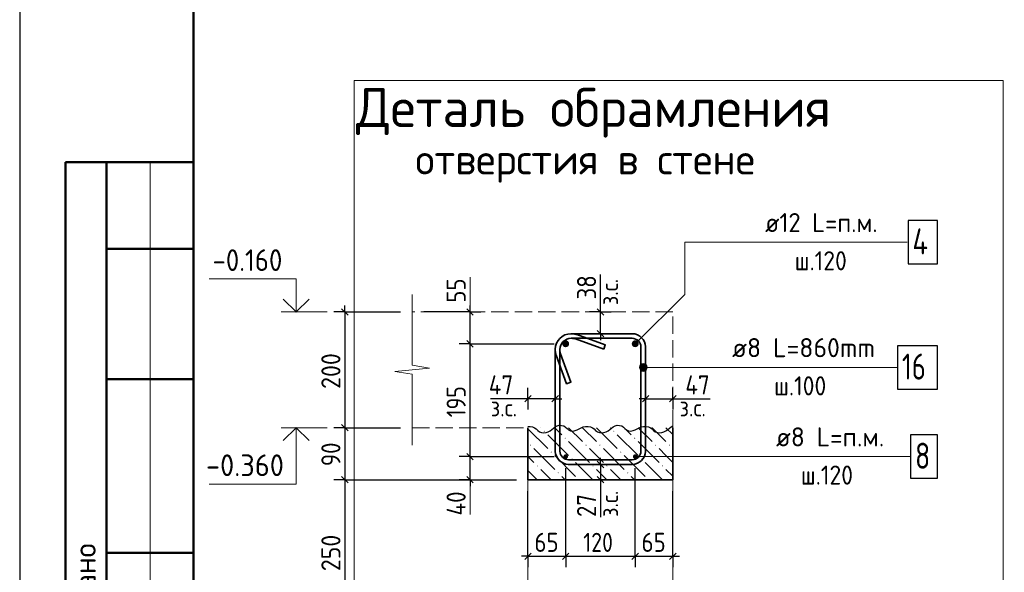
# Model space of a CAD drawing. Header units: millimetres. Extents: x 0 to 42000, y 0 to 29700.
# Tile 2 of 13: x 0 to 11330, y 10775 to 17141. Entities that reach past the tile are written whole.
import ezdxf

# ---------------------------------------------------------------- set-up
doc = ezdxf.new("R2010")
doc.units = ezdxf.units.MM
doc.linetypes.add('______2', pattern=[270, 200, -70])
for name, color, linetype, lineweight in [('Standard', 7, 'Continuous', 25), ('ЖБ Перекрытие верхний уровень', 7, '______2', 25), ('ЖБ Стена верхний уровень', 7, 'Continuous', 35), ('Заголовок чертежа', 7, 'Continuous', 25), ('Позиционная метка линия выноска', 7, 'Continuous', 13), ('Примечания', 7, 'Continuous', 13), ('Стена обрамление Г-обр.', 7, 'Continuous', 35)]:
    doc.layers.add(name, color=color, linetype=linetype, lineweight=lineweight)
doc.layers.add('Размерная выноска', color=7, linetype='Continuous')
doc.layers.add('Стена Хомут', color=7, linetype='Continuous', lineweight=25, true_color=0x6e3c1e)
doc.styles.add('ISOCPEUR', font='txt')

msp = doc.modelspace()

# ---------------------------------------------------------------- hatches: boundary and pattern name
at = {"layer": 'ЖБ Стена верхний уровень', "linetype": 'Continuous', "lineweight": 18, "transparency": 33554687}
for points in [[(6030, 12400), (6037, 12407), (6043, 12400), (6037, 12394)], [(6830, 12400), (6837, 12407), (6843, 12400), (6837, 12394)], [(5870, 12240), (5877, 12247), (5883, 12240), (5877, 12234)], [(6270, 12320), (6277, 12327), (6283, 12320), (6277, 12314)], [(6510, 12240), (6517, 12247), (6523, 12240), (6517, 12234)], [(6670, 12240), (6677, 12247), (6683, 12240), (6677, 12234)], [(7070, 12320), (7077, 12327), (7083, 12320), (7077, 12314)], [(7310, 12240), (7317, 12247), (7323, 12240), (7317, 12234)], [(7470, 12240), (7477, 12247), (7483, 12240), (7477, 12234)], [(6110, 12160), (6117, 12167), (6123, 12160), (6117, 12154)], [(6910, 12160), (6917, 12167), (6923, 12160), (6917, 12154)], [(6350, 12080), (6357, 12087), (6363, 12080), (6357, 12074)], [(7150, 12080), (7157, 12087), (7163, 12080), (7157, 12074)], [(5950, 12000), (5957, 12007), (5963, 12000), (5957, 11994)], [(6190, 11920), (6197, 11927), (6203, 11920), (6197, 11914)], [(6590, 12000), (6597, 12007), (6603, 12000), (6597, 11994)], [(6750, 12000), (6757, 12007), (6763, 12000), (6757, 11994)], [(6990, 11920), (6997, 11927), (7003, 11920), (6997, 11914)], [(7390, 12000), (7397, 12007), (7403, 12000), (7397, 11994)], [(6431, 11841), (6437, 11847), (6443, 11841)], [(7231, 11841), (7237, 11847), (7243, 11841)]]:
    msp.add_hatch(color=7, dxfattribs=at).paths.add_polyline_path(points, flags=16)
at = {"layer": 'Позиционная метка линия выноска', "linetype": 'Continuous', "lineweight": 13, "transparency": 33554687}
for points in [[(7137, 13113), (7137, 13158), (7131, 13135)], [(7154, 13096), (7154, 13174), (7137, 13158)], [(7154, 13096), (7137, 13158), (7137, 13113)], [(7176, 13090), (7176, 13180), (7154, 13174)], [(7176, 13090), (7154, 13174), (7154, 13096)], [(7199, 13096), (7199, 13174), (7176, 13180)], [(7199, 13096), (7176, 13180), (7176, 13090)], [(7215, 13113), (7215, 13158), (7199, 13174)], [(7215, 13113), (7199, 13174), (7199, 13096)], [(7215, 13158), (7215, 13113), (7221, 13135)]]:
    msp.add_hatch(color=7, dxfattribs=at).paths.add_polyline_path(points)
at = {"layer": 'Стена обрамление Г-обр.', "linetype": 'Continuous', "lineweight": 13, "transparency": 33554687}
for points in [[(6323, 13408), (6320, 13423), (6311, 13436), (6298, 13445), (6283, 13448), (6267, 13445), (6254, 13436), (6246, 13423), (6243, 13408), (6246, 13392), (6254, 13379), (6267, 13371), (6283, 13368), (6298, 13371), (6311, 13379), (6320, 13392)], [(7123, 13408), (7120, 13423), (7111, 13436), (7098, 13445), (7083, 13448), (7067, 13445), (7054, 13436), (7046, 13423), (7043, 13408), (7046, 13392), (7054, 13379), (7067, 13371), (7083, 13368), (7098, 13371), (7111, 13379), (7120, 13392)], [(6309, 12108), (6307, 12118), (6302, 12127), (6293, 12132), (6283, 12134), (6272, 12132), (6264, 12127), (6258, 12118), (6256, 12108), (6258, 12097), (6264, 12089), (6272, 12083), (6283, 12081), (6293, 12083), (6302, 12089), (6307, 12097)], [(7109, 12108), (7107, 12118), (7102, 12127), (7093, 12132), (7083, 12134), (7072, 12132), (7064, 12127), (7058, 12118), (7056, 12108), (7058, 12097), (7064, 12089), (7072, 12083), (7083, 12081), (7093, 12083), (7102, 12089), (7107, 12097)]]:
    msp.add_hatch(color=7, dxfattribs=at).paths.add_polyline_path(points)

# ---------------------------------------------------------------- linework, layer by layer
at = {"layer": 'Standard', "color": 7, "linetype": 'Continuous', "lineweight": 25, "transparency": 33554687}
for p, q in [((2000, 29200), (2000, 1058)), ((3704, 13812), (3779, 13737)), ((5220, 13737), (5145, 13812)), ((6720, 13737), (6645, 13812)), ((6720, 13487), (6645, 13562)), ((5220, 13370), (5145, 13445)), ((5887, 12812), (5812, 12737)), ((6200, 12812), (6125, 12737)), ((7165, 12737), (7240, 12812)), ((7479, 12737), (7554, 12812)), ((3704, 12479), (3779, 12404)), ((5220, 12070), (5145, 12145)), ((6645, 12055), (6720, 11980)), ((3704, 11879), (3779, 11804)), ((5220, 11804), (5145, 11879)), ((6645, 11879), (6720, 11804)), ((5812, 10922), (5887, 10997)), ((6245, 10922), (6320, 10997)), ((7045, 10922), (7120, 10997)), ((7479, 10922), (7554, 10997))]:
    msp.add_line(p, q, dxfattribs=at)
at = {"layer": 'Standard', "color": 7, "linetype": 'Continuous', "lineweight": 50, "transparency": 33554687}
for p, q in [((6, 15500), (0, 15500)), ((2000, 15500), (527, 15500)), ((527, 15500), (527, 9000)), ((527, 15500), (527, 9000)), ((1000, 15500), (1000, 9000)), ((2000, 14500), (1000, 14500)), ((2000, 13000), (1000, 13000)), ((2000, 11000), (1000, 11000))]:
    msp.add_line(p, q, dxfattribs=at)
at = {"layer": 'Standard', "color": 7, "linetype": 'Continuous', "lineweight": 13, "transparency": 33554687}
for p, q in [((1500, 15500), (1500, 9000)), ((5182, 13774), (5182, 14174)), ((3537, 13774), (3007, 13774)), ((3537, 12441), (3007, 12441)), ((5182, 11441), (5182, 11841))]:
    msp.add_line(p, q, dxfattribs=at)
at = {"layer": 'Standard', "color": 7, "linetype": 'Continuous', "lineweight": -3, "transparency": 33554687}
for p, q in [((3741, 13774), (3741, 13849)), ((5182, 13774), (5182, 13849)), ((6683, 13774), (6683, 13849)), ((3741, 13774), (3616, 13774)), ((3741, 13774), (3866, 13774)), ((3741, 13774), (4383, 13774)), ((3741, 13774), (3741, 12441)), ((5182, 13774), (5057, 13774)), ((5182, 13774), (5307, 13774)), ((5182, 13408), (5182, 13774)), ((6683, 13774), (6558, 13774)), ((6683, 13774), (6808, 13774)), ((6683, 13524), (6683, 13774)), ((6683, 13524), (6558, 13524)), ((6683, 13524), (6808, 13524)), ((6683, 13524), (6683, 13449)), ((5182, 13408), (5057, 13408)), ((5182, 13408), (5307, 13408)), ((5182, 13408), (6149, 13408)), ((5182, 12108), (5182, 13408)), ((5849, 12774), (5849, 12899)), ((6163, 12774), (6163, 12899)), ((7203, 12774), (7203, 12899)), ((7516, 12774), (7516, 12899)), ((5849, 12774), (5774, 12774)), ((5849, 12774), (5849, 12649)), ((6163, 12774), (5849, 12774)), ((6163, 12774), (6163, 12649)), ((6163, 12774), (6238, 12774)), ((7203, 12774), (7128, 12774)), ((7203, 12774), (7203, 12649)), ((7203, 12774), (7516, 12774)), ((7516, 12774), (7516, 12649)), ((7516, 12774), (7591, 12774)), ((3741, 12441), (3616, 12441)), ((3741, 12441), (3866, 12441)), ((3741, 12441), (4383, 12441)), ((3741, 12441), (3741, 11841)), ((5182, 12108), (5057, 12108)), ((5182, 12108), (5307, 12108)), ((5182, 12108), (6149, 12108)), ((5182, 11841), (5182, 12108)), ((6683, 12018), (6558, 12018)), ((6683, 12018), (6683, 12093)), ((6683, 12018), (6808, 12018)), ((6683, 12018), (6683, 11841)), ((3741, 11841), (3616, 11841)), ((3741, 11841), (3866, 11841)), ((3741, 11841), (5716, 11841)), ((3741, 11841), (3741, 10174)), ((5182, 11841), (5057, 11841)), ((5182, 11841), (5307, 11841)), ((5182, 11841), (5716, 11841)), ((5182, 11841), (5182, 11766)), ((6683, 11841), (6558, 11841)), ((6683, 11841), (6808, 11841)), ((6683, 11841), (6683, 11766)), ((7516, 10960), (7516, 11708)), ((5849, 10960), (5849, 11085)), ((6283, 10960), (6283, 11085)), ((7083, 10960), (7083, 11085)), ((7516, 10960), (7516, 11085)), ((5849, 10960), (5774, 10960)), ((5849, 10960), (5849, 10835)), ((5849, 10960), (6283, 10960)), ((6283, 10960), (6283, 10835)), ((6283, 10960), (7083, 10960)), ((7083, 10960), (7083, 10835)), ((7083, 10960), (7516, 10960)), ((7516, 10960), (7516, 10835)), ((7516, 10960), (7591, 10960))]:
    msp.add_line(p, q, dxfattribs=at)
at = {"layer": 'Standard', "color": 7, "linetype": 'Continuous', "lineweight": 25, "transparency": 33554687}
msp.add_lwpolyline([(0, 0), (42000, 0), (42000, 29700), (0, 29700), (0, 0)], close=True, dxfattribs=at)
at = {"layer": 'Standard', "color": 7, "linetype": 'Continuous', "lineweight": 50, "transparency": 33554687}
msp.add_lwpolyline([(2000, 29200), (41500, 29200), (41500, 500), (2000, 500), (2000, 29200)], close=True, dxfattribs=at)
at = {"layer": 'Standard', "color": 7, "linetype": 'Continuous', "lineweight": 13, "transparency": 33554687}
for points in [[(29911, 29200), (2000, 29200), (2000, 6000), (29911, 6000), (29911, 29200)], [(2000, 18228), (2000, 500), (23000, 500), (23000, 18228), (2000, 18228)], [(3181, 13774), (3181, 14154), (2181, 14154)], [(3181, 12441), (3181, 11791), (2181, 11791)]]:
    msp.add_lwpolyline(points, dxfattribs=at)
at = {"layer": 'Standard', "color": 254, "linetype": 'Continuous', "lineweight": 13, "true_color": 0xc4c4ff, "transparency": 33554687}
msp.add_lwpolyline([(3849, 4516), (11316, 4516), (11316, 16441), (3849, 16441), (3849, 4516)], dxfattribs=at)
at = {"layer": 'Standard', "color": 7, "linetype": 'Continuous', "lineweight": 35, "transparency": 33554687}
for points in [[(3330, 13923), (3181, 13774), (3033, 13923)], [(3330, 12293), (3181, 12441), (3033, 12293)]]:
    msp.add_lwpolyline(points, dxfattribs=at)
at = {"layer": 'Standard', "color": 7, "linetype": 'Continuous', "lineweight": -3, "transparency": 33554687}
for points in [[(5182, 13774), (5165, 13774), (5165, 13774), (4649, 13774)], [(6283, 10960), (6283, 10977), (6283, 10977), (6283, 10977), (6283, 10977), (6283, 11974)], [(7083, 10960), (7083, 10977), (7083, 10977), (7083, 11974)], [(5849, 10960), (5849, 11053), (5849, 11053), (5849, 11708)]]:
    msp.add_lwpolyline(points, dxfattribs=at)
at = {"layer": 'ЖБ Перекрытие верхний уровень', "color": 7, "linetype": '______2', "lineweight": 18, "transparency": 33554687}
for p, q in [((7516, 13774), (4516, 13774)), ((7516, 12441), (7516, 13774)), ((4516, 12441), (5849, 12441))]:
    msp.add_line(p, q, dxfattribs=at)
at = {"layer": 'ЖБ Стена верхний уровень', "color": 7, "linetype": 'Continuous', "lineweight": 35, "transparency": 33554687}
for p, q in [((5849, 12441), (5849, 11841)), ((7516, 11841), (7516, 12441)), ((5849, 11841), (7516, 11841))]:
    msp.add_line(p, q, dxfattribs=at)
at = {"layer": 'ЖБ Стена верхний уровень', "color": 9, "linetype": 'Continuous', "lineweight": 18, "true_color": 0xc7c7c7, "transparency": 33554687}
for p, q in [((5849, 12428), (6077, 12200)), ((5996, 12441), (5997, 12440)), ((6077, 12360), (6317, 12120)), ((6157, 12440), (6156, 12441)), ((6237, 12360), (6157, 12440)), ((6317, 12440), (6477, 12280)), ((6477, 12440), (6476, 12441)), ((6477, 12440), (6637, 12280)), ((6636, 12441), (6637, 12440)), ((6637, 12440), (6877, 12200)), ((6796, 12441), (6797, 12440)), ((6877, 12360), (7117, 12120)), ((6957, 12440), (6956, 12441)), ((7037, 12360), (6957, 12440)), ((7117, 12440), (7277, 12280)), ((7277, 12440), (7276, 12441)), ((7277, 12440), (7437, 12280)), ((7436, 12441), (7437, 12440)), ((7437, 12440), (7516, 12361)), ((6317, 12280), (6557, 12040)), ((7117, 12280), (7357, 12040)), ((5917, 12200), (6157, 11960)), ((6637, 12120), (6557, 12200)), ((6717, 12200), (6957, 11960)), ((7437, 12120), (7357, 12200)), ((5917, 12040), (5849, 12108)), ((6157, 12120), (6397, 11880)), ((6596, 11841), (6397, 12040)), ((6717, 12040), (6637, 12120)), ((6957, 12120), (7197, 11880)), ((7396, 11841), (7197, 12040)), ((7516, 12041), (7437, 12120)), ((5849, 11948), (5956, 11841)), ((5997, 11960), (6116, 11841)), ((6637, 11960), (6756, 11841)), ((6797, 11960), (6916, 11841)), ((7437, 11960), (7516, 11881)), ((6276, 11841), (6237, 11880)), ((7076, 11841), (7037, 11880))]:
    msp.add_line(p, q, dxfattribs=at)
at = {"layer": 'Позиционная метка линия выноска', "color": 7, "linetype": 'Continuous', "lineweight": 13, "transparency": 33554687}
for p, q in [((7176, 13180), (7176, 13180)), ((7131, 13135), (7131, 13135)), ((10102, 13135), (7176, 13135)), ((7176, 13090), (7176, 13090)), ((7221, 13135), (7221, 13135)), ((7083, 12108), (10252, 12108))]:
    msp.add_line(p, q, dxfattribs=at)
msp.add_lwpolyline([(10214, 14577), (7652, 14577), (7652, 13977), (7083, 13408)], dxfattribs=at)
msp.add_circle((7176, 13135), 45, dxfattribs=at)
at = {"layer": 'Примечания', "color": 7, "linetype": 'Continuous', "lineweight": 13, "transparency": 33554687}
for p, q in [((4516, 13974), (4516, 13974)), ((4516, 13160), (4516, 13974)), ((4716, 13125), (4516, 13160)), ((4316, 13090), (4716, 13125)), ((4516, 13056), (4316, 13090)), ((4516, 12241), (4516, 13056)), ((5849, 11841), (5849, 10174)), ((7516, 11841), (7516, 10174))]:
    msp.add_line(p, q, dxfattribs=at)
at = {"layer": 'Примечания', "color": 7, "linetype": 'Continuous', "lineweight": 25, "transparency": 33554687}
for points in [[(5849, 12453), (5874, 12453), (5901, 12449), (5925, 12440), (5944, 12426), (5961, 12409), (5980, 12394), (6005, 12385), (6031, 12380), (6057, 12386), (6081, 12395), (6104, 12406), (6124, 12420), (6143, 12436), (6161, 12451), (6184, 12463), (6209, 12469), (6236, 12468), (6262, 12461), (6281, 12447), (6299, 12430), (6317, 12415), (6340, 12404), (6367, 12401), (6393, 12408), (6416, 12418), (6439, 12429), (6462, 12440), (6485, 12451), (6511, 12456), (6516, 12456)], [(6516, 12453), (6541, 12453), (6567, 12449), (6591, 12440), (6611, 12426), (6627, 12409), (6647, 12394), (6671, 12385), (6697, 12380), (6723, 12386), (6747, 12395), (6771, 12406), (6791, 12420), (6809, 12436), (6828, 12451), (6851, 12463), (6876, 12469), (6903, 12468), (6929, 12461), (6948, 12447), (6965, 12430), (6984, 12415), (7007, 12404), (7033, 12401), (7059, 12408), (7083, 12418), (7105, 12429), (7129, 12440), (7151, 12451), (7177, 12456), (7183, 12456)], [(7183, 12453), (7207, 12453), (7234, 12449), (7258, 12440), (7277, 12426), (7294, 12409), (7313, 12394), (7338, 12385), (7364, 12380), (7390, 12386), (7414, 12395), (7437, 12406), (7457, 12420), (7476, 12436), (7495, 12451), (7516, 12462)]]:
    msp.add_lwpolyline(points, dxfattribs=at)
at = {"layer": 'Размерная выноска', "color": 7, "linetype": 'Continuous', "lineweight": -3, "transparency": 33554687}
for p, q in [((6683, 13774), (6683, 14205)), ((5849, 12774), (5419, 12774)), ((7516, 12774), (7946, 12774)), ((6683, 11841), (6683, 11411))]:
    msp.add_line(p, q, dxfattribs=at)
at = {"layer": 'Стена обрамление Г-обр.', "color": 7, "linetype": 'Continuous', "lineweight": 25, "transparency": 33554687}
for points in [[(10222, 14327), (10562, 14327), (10562, 14827), (10222, 14827), (10222, 14327)], [(10252, 11858), (10562, 11858), (10562, 12358), (10252, 12358), (10252, 11858)]]:
    msp.add_lwpolyline(points, dxfattribs=at)
at = {"layer": 'Стена Хомут', "color": 7, "linetype": 'Continuous', "lineweight": 35, "transparency": 33554687}
msp.add_lwpolyline([(6721, 13344), (6394, 13463), (6389, 13465), (6383, 13467), (6378, 13468), (6373, 13469), (6367, 13470), (6362, 13470), (6356, 13471), (6350, 13471), (6344, 13471), (6320, 13468), (6296, 13460), (6273, 13447), (6255, 13432), (6240, 13414), (6227, 13391), (6219, 13367), (6216, 13343), (6216, 12171), (6219, 12152), (6225, 12133), (6235, 12116), (6247, 12102), (6261, 12090), (6278, 12080), (6297, 12074), (6316, 12071), (7049, 12071), (7068, 12074), (7087, 12080), (7105, 12090), (7119, 12102), (7131, 12116), (7140, 12133), (7147, 12152), (7149, 12171), (7149, 13371), (7147, 13390), (7140, 13409), (7131, 13426), (7119, 13440), (7105, 13452), (7087, 13462), (7068, 13468), (7049, 13471), (6344, 13471), (6320, 13468), (6296, 13460), (6273, 13447), (6255, 13432), (6240, 13414), (6227, 13391), (6219, 13367), (6216, 13343), (6216, 13337), (6216, 13331), (6217, 13325), (6217, 13320), (6218, 13315), (6219, 13309), (6220, 13304), (6222, 13298), (6224, 13293), (6343, 12966), (6293, 12948), (6173, 13276), (6171, 13283), (6169, 13290), (6167, 13298), (6166, 13305), (6164, 13313), (6163, 13321), (6163, 13328), (6163, 13336), (6163, 13346), (6167, 13379), (6178, 13413), (6196, 13444), (6217, 13470), (6243, 13491), (6274, 13509), (6308, 13520), (6341, 13524), (7053, 13524), (7080, 13521), (7109, 13511), (7135, 13496), (7157, 13478), (7175, 13457), (7189, 13430), (7199, 13402), (7203, 13375), (7203, 12167), (7199, 12140), (7189, 12112), (7175, 12085), (7157, 12064), (7135, 12046), (7109, 12031), (7080, 12021), (7053, 12018), (6312, 12018), (6285, 12021), (6257, 12031), (6230, 12046), (6209, 12064), (6191, 12085), (6176, 12112), (6166, 12140), (6163, 12167), (6163, 13346), (6167, 13379), (6178, 13413), (6196, 13444), (6217, 13470), (6243, 13491), (6274, 13509), (6308, 13520), (6341, 13524), (6351, 13524), (6359, 13524), (6367, 13524), (6374, 13523), (6382, 13522), (6389, 13520), (6397, 13518), (6404, 13516), (6411, 13514), (6739, 13395), (6721, 13344)], dxfattribs=at)
msp.add_lwpolyline([(6721, 13344), (6394, 13463), (6389, 13465), (6383, 13467), (6378, 13468), (6373, 13469), (6367, 13470), (6362, 13470), (6356, 13471), (6350, 13471), (6344, 13471), (6320, 13468), (6296, 13460), (6273, 13447), (6255, 13432), (6240, 13414), (6227, 13391), (6219, 13367), (6216, 13343), (6216, 12171), (6219, 12152), (6225, 12133), (6235, 12116), (6247, 12102), (6261, 12090), (6278, 12080), (6297, 12074), (6316, 12071), (7049, 12071), (7068, 12074), (7087, 12080), (7105, 12090), (7119, 12102), (7131, 12116), (7140, 12133), (7147, 12152), (7149, 12171), (7149, 13371), (7147, 13390), (7140, 13409), (7131, 13426), (7119, 13440), (7105, 13452), (7087, 13462), (7068, 13468), (7049, 13471), (6344, 13471), (6320, 13468), (6296, 13460), (6273, 13447), (6255, 13432), (6240, 13414), (6227, 13391), (6219, 13367), (6216, 13343), (6216, 13337), (6216, 13331), (6217, 13325), (6217, 13320), (6218, 13315), (6219, 13309), (6220, 13304), (6222, 13298), (6224, 13293), (6343, 12966), (6293, 12948), (6173, 13276), (6171, 13283), (6169, 13290), (6167, 13298), (6166, 13305), (6164, 13313), (6163, 13321), (6163, 13328), (6163, 13336), (6163, 13346), (6167, 13379), (6178, 13413), (6196, 13444), (6217, 13470), (6243, 13491), (6274, 13509), (6308, 13520), (6341, 13524), (7053, 13524), (7080, 13521), (7109, 13511), (7135, 13496), (7157, 13478), (7175, 13457), (7189, 13430), (7199, 13402), (7203, 13375), (7203, 12167), (7199, 12140), (7189, 12112), (7175, 12085), (7157, 12064), (7135, 12046), (7109, 12031), (7080, 12021), (7053, 12018), (6312, 12018), (6285, 12021), (6257, 12031), (6230, 12046), (6209, 12064), (6191, 12085), (6176, 12112), (6166, 12140), (6163, 12167), (6163, 13346), (6167, 13379), (6178, 13413), (6196, 13444), (6217, 13470), (6243, 13491), (6274, 13509), (6308, 13520), (6341, 13524), (6351, 13524), (6359, 13524), (6367, 13524), (6374, 13523), (6382, 13522), (6389, 13520), (6397, 13518), (6404, 13516), (6411, 13514), (6739, 13395), (6721, 13344)], dxfattribs=at)
at = {"layer": 'Стена Хомут', "color": 7, "linetype": 'Continuous', "lineweight": 25, "transparency": 33554687}
msp.add_lwpolyline([(10102, 12885), (10562, 12885), (10562, 13385), (10102, 13385), (10102, 12885)], dxfattribs=at)

# ---------------------------------------------------------------- texts
at = {"layer": 'Standard', "color": 7, "linetype": 'Continuous', "lineweight": 25, "transparency": 33554687, "attachment_point": 7, "style": 'ISOCPEUR'}
for s, insert, char_height, width in [('\\W0.90;-0.160', (2219, 14246), 250, 1011.77), ('\\W0.88;47', (5398, 12824), 220, 426.8), ('\\W0.88;47', (7659, 12824), 220, 426.8), ('\\W0.95;-0.360', (2144, 11883), 250, 1067.87), ('\\W0.87;65', (5923, 11010), 220, 403.93), ('\\W0.83;120', (6485, 11010), 220, 508.57), ('\\W0.87;65', (7156, 11010), 220, 403.92)]:
    msp.add_mtext(s, dxfattribs=dict(at, insert=insert, char_height=char_height, width=width))
at = {"layer": 'Standard', "color": 7, "linetype": 'Continuous', "lineweight": 25, "transparency": 33554687, "char_height": 220, "attachment_point": 7, "rotation": 90, "style": 'ISOCPEUR'}
for s, insert, width in [('\\W0.87;38', (6633, 13918), 403.92), ('\\W0.87;55', (5132, 13881), 403.92), ('\\W0.91;200', (3691, 12888), 561.99), ('\\W0.83;195', (5132, 12560), 508.57), ('\\W0.87;90', (3691, 11998), 403.92), ('\\W0.88;40', (5132, 11429), 426.79), ('\\W0.87;27', (6633, 11412), 403.94), ('\\W0.91;250', (3691, 10788), 561.99)]:
    msp.add_mtext(s, dxfattribs=dict(at, insert=insert, width=width))
at = {"layer": 'Standard', "color": 7, "linetype": 'Continuous', "lineweight": 18, "transparency": 33554687, "char_height": 200, "width": 459.94, "attachment_point": 7, "rotation": 90, "style": 'ISOCPEUR'}
for insert in [(6886, 13853), (6886, 11413)]:
    msp.add_mtext('\\W0.90;з.с.', dxfattribs=dict(at, insert=insert))
at = {"layer": 'Standard', "color": 7, "linetype": 'Continuous', "lineweight": 18, "transparency": 33554687, "char_height": 200, "attachment_point": 7, "style": 'ISOCPEUR'}
for insert, width in [((5421, 12571), 459.94), ((7594, 12571), 459.95)]:
    msp.add_mtext('\\W0.90;з.с.', dxfattribs=dict(at, insert=insert, width=width))
at = {"layer": 'Standard', "color": 7, "linetype": 'Continuous', "lineweight": 50, "transparency": 33554687, "insert": (875, 9261), "char_height": 250, "width": 2071.88, "attachment_point": 7, "rotation": 90, "style": 'ISOCPEUR'}
msp.add_mtext('\\A1;{\\fISOCPEUR|i0|b0;\\H250.000000;\\W1.000000;\\C7;Согласовано}\\P', dxfattribs=at)
at = {"layer": 'Заголовок чертежа', "color": 7, "linetype": 'Continuous', "lineweight": 50, "transparency": 33554687, "attachment_point": 7, "style": 'ISOCPEUR'}
for s, insert, char_height, width in [('\\W0.98;Деталь обрамления', (3870, 15783), 450, 5842.99), ('\\W0.98;отверстия в стене', (4553, 15263), 350, 4405.2)]:
    msp.add_mtext(s, dxfattribs=dict(at, insert=insert, char_height=char_height, width=width))
at = {"layer": 'Стена обрамление Г-обр.', "color": 7, "linetype": 'Continuous', "lineweight": 13, "transparency": 33554687, "attachment_point": 7, "style": 'ISOCPEUR'}
for s, insert, char_height, width in [('\\W0.94;ø12 L=п.м. ', (8577, 14694), 220, 1599.14), ('\\W0.80;4', (10272, 14437), 300, 359.83), ('\\W0.90;ш.120 ', (8918, 14254), 220, 912.91), ('\\W0.97;ø8 L=п.м. ', (8703, 12225), 220, 1491.86), ('\\W0.78;8', (10302, 11968), 300, 326.41), ('\\W0.90;ш.120 ', (8989, 11785), 220, 912.91)]:
    msp.add_mtext(s, dxfattribs=dict(at, insert=insert, char_height=char_height, width=width))
at = {"layer": 'Стена Хомут', "color": 7, "linetype": 'Continuous', "lineweight": 13, "transparency": 33554687, "attachment_point": 7, "style": 'ISOCPEUR'}
for s, insert, char_height, width in [('\\W0.98;ø8 L=860mm ', (8197, 13253), 220, 1888.53), ('\\W0.75;16', (10152, 12995), 300, 472.28), ('\\W0.90;ш.100 ', (8681, 12813), 220, 912.91)]:
    msp.add_mtext(s, dxfattribs=dict(at, insert=insert, char_height=char_height, width=width))

doc.saveas('drawing.dxf')
